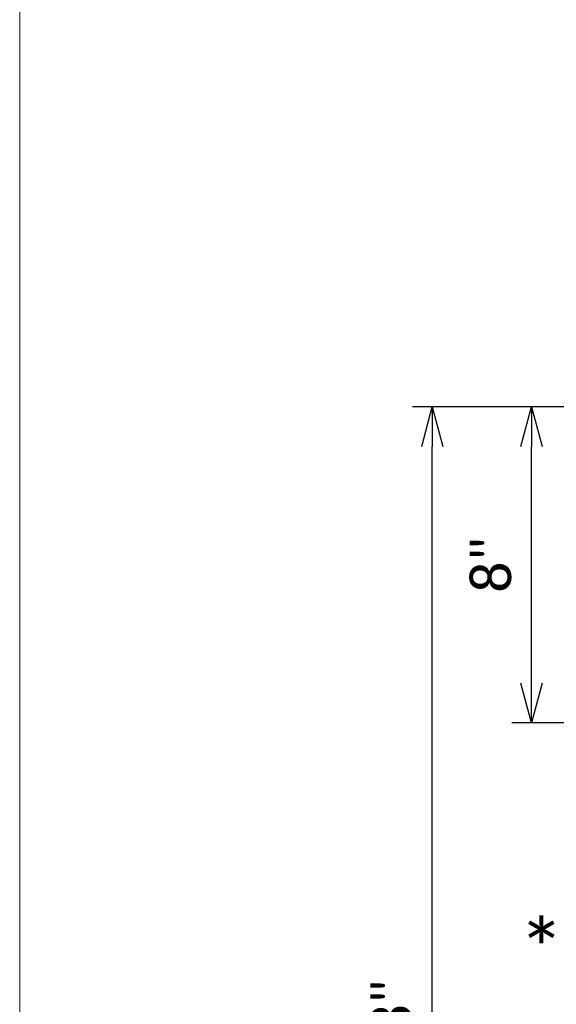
# Model space of a CAD drawing. Extents: x 5346 to 20707, y 13094 to 24070.
# Tile 2 of 14: x 5346 to 5367, y 23876 to 23913. Entities that reach past the tile are written whole.
import ezdxf
from ezdxf.enums import TextEntityAlignment as Align

# ---------------------------------------------------------------- set-up
doc = ezdxf.new("R2010")
doc.units = 0
doc.header["$MEASUREMENT"] = 0
doc.layers.add('B_ANNO_DIM', color=7, linetype='Continuous', lineweight=18)
doc.layers.add('B_ANNO_TEXT', color=7, linetype='Continuous', lineweight=18)
doc.layers.add('B_ANNO_NOPLOT', color=47, linetype='Continuous', lineweight=18, plot=False)
doc.styles.add('Annotative', font='calibri.ttf', dxfattribs={"height": 0.0625})
doc.styles.get("Standard").update_dxf_attribs({"font": 'calibri.ttf'})
doc.dimstyles.new('Annotative', dxfattribs={"dimscale": 0, "dimtxt": 0.0625, "dimasz": 0.0625, "dimexe": 0.03125, "dimexo": 0.03125, "dimgap": 0.03125, "dimtad": 1, "dimdec": 3, "dimzin": 3, "dimdsep": 46, "dimlunit": 4, "dimtxsty": 'Standard', "dimblk": 'OPEN30', "dimcen": 0.03125, "dimaunit": 1, "dimadec": 0, "dimazin": 3, "dimtfac": 0.75, "dimtdec": 3, "dimtofl": 0, "dimtmove": 0, "dimatfit": 3, "dimldrblk": 'OPEN30', "dimfxl": 1, "dimtfill": 1, "dimfrac": 1, "dimtolj": 1, "dimtzin": 0, "dimarcsym": 0})

# ---------------------------------------------------------------- blocks, each defined once
blk = doc.blocks.new('*U99')
at = {"layer": 'B_ANNO_NOPLOT', "flags": 128}
blk.add_lwpolyline([(0, 0), (-1.005828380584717e-07, 252.0000000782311), (323.9276625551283, 252.0000001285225), (323.9276625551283, 238.8551612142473), (377.9999998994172, 238.8551612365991), (377.9999999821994, 40.49960530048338), (316.5707527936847, 40.49960528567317), (316.570752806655, 1.229345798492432e-07)], close=True, dxfattribs=at)
at = {"layer": 'B_ANNO_DIM', "style": 'Annotative'}
for tag, p in [('BAR1', (278.7587079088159, 150.1972677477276)), ('BAR2', (278.7401108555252, 131.0926663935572)), ('SPA1', (290.7475157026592, 121.3030348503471)), ('BAR4', (308.3569797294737, 121.3215534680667)), ('BAR5', (314.3293459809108, 121.3310301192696))]:
    blk.add_attdef(tag, p, '', height=1.5, dxfattribs=at)
blk.add_attdef('BAR3', text='', height=1.5, dxfattribs=at).set_placement((302.7437637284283, 131.0392613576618), align=Align.RIGHT)
blk = doc.blocks.new('_Open30')
at = {"color": 0, "linetype": 'ByBlock', "lineweight": -2}
for p, q in [((-1, 0.26794919), (0, 0)), ((0, 0), (-1, -0.26794919)), ((0, 0), (-1, 0))]:
    blk.add_line(p, q, dxfattribs=at)
blk = doc.blocks.new('*D40')
at = {"layer": 'B_ANNO_DIM', "color": 0, "lineweight": -2, "transparency": 16777216}
for p, q in [((5380.366000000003, 23898.45880246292), (5361.155779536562, 23898.45880246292)), ((5361.905779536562, 23851.95880246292), (5361.905779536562, 23896.95880246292)), ((5379.994000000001, 23850.45880246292), (5361.155779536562, 23850.45880246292))]:
    blk.add_line(p, q, dxfattribs=at)
at = {"layer": 'Defpoints', "color": 0, "transparency": 16777216}
for p in [(5361.905779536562, 23898.45880246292), (5381.116000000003, 23898.45880246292), (5380.744000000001, 23850.45880246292)]:
    blk.add_point(p, dxfattribs=at)
at = {"layer": 'B_ANNO_DIM', "color": 0, "lineweight": -2, "transparency": 16777216, "xscale": 1.5, "yscale": 1.5, "zscale": 1.5}
for p, rotation in [((5361.905779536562, 23898.45880246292), 90), ((5361.905779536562, 23850.45880246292), 270)]:
    blk.add_blockref('_Open30', p, dxfattribs=dict(at, rotation=rotation))
at = {"layer": 'B_ANNO_DIM', "color": 0, "transparency": 16777216, "insert": (5360.387317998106, 23874.45880246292), "char_height": 1.5, "attachment_point": 5, "rotation": 90, "bg_fill": 3, "box_fill_scale": 1.25, "bg_fill_color": 256, "bg_fill_true_color": 13158600, "bg_fill_transparency": 0}
blk.add_mtext('\\A1;2\'-8"', dxfattribs=at)
blk = doc.blocks.new('*D41')
at = {"layer": 'B_ANNO_DIM', "color": 0, "lineweight": -2, "transparency": 16777216}
for p, q in [((5365.675979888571, 23887.97234653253), (5365.675979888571, 23896.95880246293)), ((5381.866000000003, 23886.47234653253), (5364.925979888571, 23886.47234653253))]:
    blk.add_line(p, q, dxfattribs=at)
at = {"layer": 'Defpoints', "color": 0, "transparency": 16777216}
for p in [(5365.675979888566, 23898.45880246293), (5365.675979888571, 23898.45880246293), (5382.616000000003, 23886.47234653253)]:
    blk.add_point(p, dxfattribs=at)
at = {"layer": 'B_ANNO_DIM', "color": 0, "lineweight": -2, "transparency": 16777216, "xscale": 1.5, "yscale": 1.5, "zscale": 1.5}
for p, rotation in [((5365.675979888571, 23898.45880246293), 90), ((5365.675979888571, 23886.47234653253), 270)]:
    blk.add_blockref('_Open30', p, dxfattribs=dict(at, rotation=rotation))
at = {"layer": 'B_ANNO_DIM', "color": 0, "transparency": 16777216, "insert": (5364.157518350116, 23892.46557449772), "char_height": 1.5, "attachment_point": 5, "rotation": 90, "bg_fill": 3, "box_fill_scale": 1.25, "bg_fill_color": 256, "bg_fill_true_color": 13158600, "bg_fill_transparency": 0}
blk.add_mtext('\\A1;8"', dxfattribs=at)
blk = doc.blocks.new('INS_RAILCOMB3T_BASE')
at = {"layer": 'B_ANNO_NOPLOT', "flags": 128}
blk.add_lwpolyline([(0, 0), (-1.005828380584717e-07, 252.0000000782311), (323.9276625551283, 252.0000001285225), (323.9276625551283, 238.8551612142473), (377.9999998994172, 238.8551612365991), (377.9999999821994, 40.49960530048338), (316.5707527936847, 40.49960528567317), (316.570752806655, 1.229345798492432e-07)], close=True, dxfattribs=at)
at = {"layer": 'B_ANNO_DIM', "style": 'Annotative'}
for tag, p in [('SHT', (195.6155375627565, 204.5169053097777)), ('BAR15', (345.6115918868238, 131.0624470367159)), ('SPA3', (173.5596540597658, 121.2896680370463)), ('DIM1', (189.749927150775, 121.3361886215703)), ('BAR14', (20.50775280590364, 28.90893566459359))]:
    blk.add_attdef(tag, p, '', height=1.5, dxfattribs=at)
at = {"layer": 'B_ANNO_DIM'}
dim = blk.add_linear_dim(base=(15.6635323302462, 80.67640774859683), p1=(34.50175279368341, 32.67640774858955), p2=(34.87375279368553, 80.67640774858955), angle=90, text='2\'-8"', dimstyle='Annotative', dxfattribs=at)
dim.commit()
dim.dimension.update_dxf_attribs({"geometry": '*D40', "text_midpoint": (14.14507079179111, 56.67640774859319), "insert": (-5346.242247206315, -23817.78239471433)})
at = {"layer": 'B_ANNO_DIM', "style": 'Annotative'}
for tag, p in [('BAR12', (20.48248101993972, 59.95043916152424)), ('BAR13', (20.50314153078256, 55.44165593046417))]:
    blk.add_attdef(tag, p, '', height=1.5, dxfattribs=at)
at = {"layer": 'B_ANNO_TEXT', "insert": (18.93416098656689, 61.14196434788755), "char_height": 2.250001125, "width": 178.7647335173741, "attachment_point": 1, "line_spacing_factor": 0.99999950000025, "style": 'Annotative'}
blk.add_mtext('\\A1;*', dxfattribs=at)
at = {"layer": 'B_ANNO_DIM'}
dim = blk.add_linear_dim(base=(19.43373268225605, 80.6764077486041), p1=(36.37375279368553, 68.68995181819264), p2=(19.43373268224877, 80.67640774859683), angle=90, text='8"', dimstyle='Annotative', dxfattribs=at)
dim.commit()
dim.dimension.update_dxf_attribs({"geometry": '*D41', "text_midpoint": (17.91527114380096, 74.68317978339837), "insert": (-5346.242247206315, -23817.78239471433)})

msp = doc.modelspace()

# ---------------------------------------------------------------- block references
msp.add_blockref('*U99', (5346.242247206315, 23817.78239471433))

# ---------------------------------------------------------------- next in the draw order: block references
msp.add_blockref('INS_RAILCOMB3T_BASE', (5346.242247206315, 23817.78239471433))

doc.saveas('drawing.dxf')
